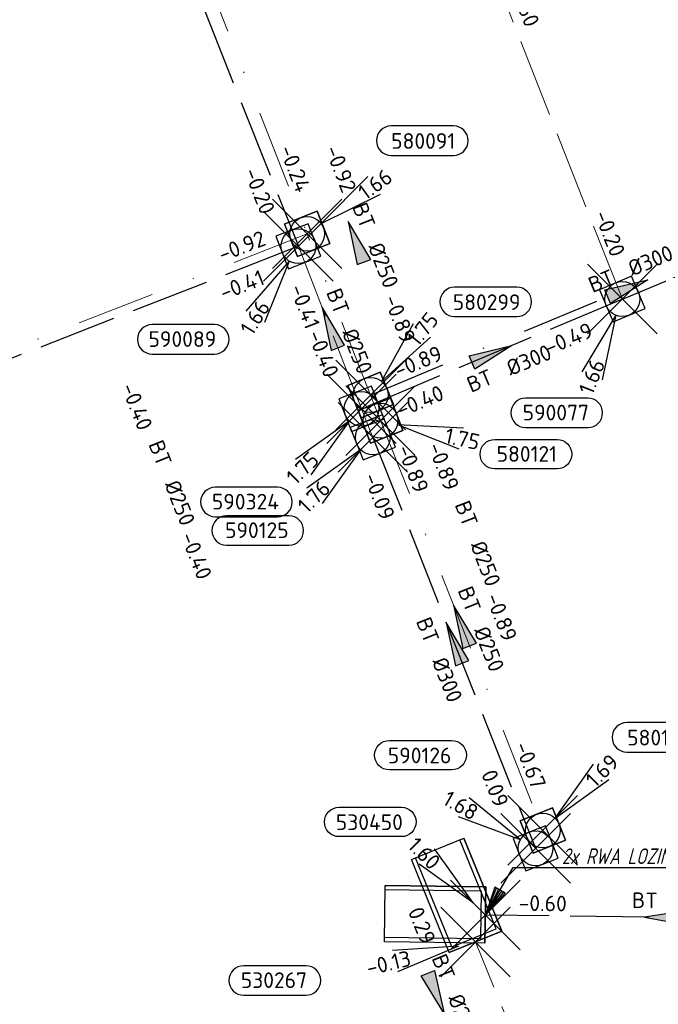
# Model space of a CAD drawing. Header units: metres. Extents: x 153343 to 157271, y 461673 to 467005.
# Tile 93 of 191: x 155120 to 155175, y 464945 to 465029. Entities that reach past the tile are written whole.
import ezdxf
from ezdxf.enums import TextEntityAlignment as Align

# ---------------------------------------------------------------- set-up
doc = ezdxf.new("R2010")
doc.units = ezdxf.units.M
doc.header["$LTSCALE"] = 0.75
doc.header["$PDMODE"] = 3
doc.header["$PDSIZE"] = 3
doc.linetypes.add('RI-HWA_BETON', pattern=[11.4, 9, -2.4])
doc.linetypes.add('RI-VWA_BETON', pattern=[19, 9, -5, 0, -5])
doc.layers.get('0').update_dxf_attribs({"lineweight": 25})
doc.layers.get('defpoints').update_dxf_attribs({"lineweight": 25})
for name, color, linetype in [('B-OI-RI-AANPIJLING', 1, 'Continuous'), ('B-OI-RI-HWA_PUTNUMMER-S @ 0.75', 151, 'Continuous'), ('B-OI-RI-HWA_TRANSPORTLEIDING_BETON_300-G', 151, 'RI-HWA_BETON'), ('B-OI-RI-HWA_TRANSPORTLEIDING_BETON_400-G', 151, 'RI-HWA_BETON'), ('B-OI-RI-VWA_PUTNUMMER-S @ 0.75', 33, 'Continuous'), ('B-OI-RI-VWA_TRANSPORTLEIDING_BETON_300-G', 33, 'RI-VWA_BETON')]:
    doc.layers.add(name, color=color, linetype=linetype)
for name, color, linetype, lineweight in [('B-OI-RI-HWA_RIOOLPUT_INSPECTIEPUT-S', 151, 'Continuous', 25), ('B-OI-RI-HWA_STROOMRICHTING-S @ 0.75', 151, 'Continuous', 25), ('B-OI-RI-HWA_TRANSPORTLEIDING_BETON_250-G', 151, 'RI-HWA_BETON', 18), ('B-OI-RI-HWA_UITSTROOMBAK-S @ 0.75', 151, 'Continuous', 25), ('B-OI-RI-VWA_RIOOLPUT_INSPECTIEPUT_BETON-S', 33, 'Continuous', 25), ('B-OI-RI-VWA_STROOMRICHTING-S @ 0.75', 33, 'Continuous', 25), ('B-OI-RI-VWA_TRANSPORTLEIDING_BETON_250-G', 33, 'RI-VWA_BETON', 18), ('N-OI-RI-BIJZONDERDERHEDEN-T18', 134, 'Continuous', 18)]:
    doc.layers.add(name, color=color, linetype=linetype, lineweight=lineweight)
doc.layers.add('inspectieput', color=7, linetype='Continuous', plot=False)
doc.layers.add('rwa lozingpunt_frontmuur', color=7, linetype='Continuous', plot=False)
doc.styles.add('NLCS-ISO', font='isocpeur.ttf')
doc.styles.add('NLCS-ISO-M750-T18_CURSIEF', font='NLCS-ISO.ttf', dxfattribs={"oblique": 15, "height": 1.35})

# ---------------------------------------------------------------- blocks, each defined once
blk = doc.blocks.new('*U1744')
at = {"ltscale": 0.1}
blk.add_hatch(color=256, dxfattribs=at).paths.add_polyline_path([(-2.500000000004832, 0), (2.500000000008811, -0.8333333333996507), (2.500000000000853, 0.8333333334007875)])
at = {"ltscale": 0.1, "flags": 128}
blk.add_lwpolyline([(-2.500000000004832, 0), (2.500000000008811, -0.8333333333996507), (2.500000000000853, 0.8333333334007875)], close=True, dxfattribs=at)
at = {"ltscale": 0.1, "style": 'NLCS-ISO'}
for tag, p in [('MAT', (-1, 0.5000000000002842)), ('BOBL', (-0.6816185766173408, -3.239999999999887))]:
    blk.add_attdef(tag, text='', height=1.8, dxfattribs=at).set_placement(p, align=Align.BOTTOM_RIGHT)
for tag, p in [('DIA', (1, 0.5000000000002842)), ('BOBR', (-0.2643661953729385, -3.240013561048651))]:
    blk.add_attdef(tag, text='', height=1.8, dxfattribs=at).set_placement(p, align=Align.BOTTOM_LEFT)
at = {"layer": 'defpoints', "ltscale": 0.1, "style": 'NLCS-ISO', "flags": 1}
blk.add_attdef('JVA', text='', height=1.8, dxfattribs=at).set_placement((0, -0.9999999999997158), align=Align.TOP_CENTER)
blk = doc.blocks.new('*U35')
at = {"ltscale": 0.1, "style": 'NLCS-ISO'}
for tag, p in [('BOBL', (-5.662221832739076, 1.144560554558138e-13)), ('MAT', (-1, 0.5000000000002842))]:
    blk.add_attdef(tag, text='', height=1.8, dxfattribs=at).set_placement(p, align=Align.BOTTOM_RIGHT)
for tag, p in [('DIA', (1, 0.5000000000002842)), ('BOBR', (7.216235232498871, 0.003202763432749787))]:
    blk.add_attdef(tag, text='', height=1.8, dxfattribs=at).set_placement(p, align=Align.BOTTOM_LEFT)
at = {"layer": 'defpoints', "ltscale": 0.1, "style": 'NLCS-ISO', "flags": 1}
blk.add_attdef('JVA', text='', height=1.8, dxfattribs=at).set_placement((0, -0.9999999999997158), align=Align.TOP_CENTER)
blk = doc.blocks.new('*U1740')
at = {"ltscale": 0.1}
blk.add_hatch(color=256, dxfattribs=at).paths.add_polyline_path([(-2.500000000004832, 0), (2.500000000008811, -0.8333333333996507), (2.500000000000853, 0.8333333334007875)])
at = {"ltscale": 0.1, "flags": 128}
blk.add_lwpolyline([(-2.500000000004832, 0), (2.500000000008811, -0.8333333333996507), (2.500000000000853, 0.8333333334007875)], close=True, dxfattribs=at)
at = {"ltscale": 0.1, "style": 'NLCS-ISO'}
for tag, p in [('BOBL', (-16.05433784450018, -3.240000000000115)), ('MAT', (-1.000000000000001, -3.740000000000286))]:
    blk.add_attdef(tag, text='', height=1.8, dxfattribs=at).set_placement(p, align=Align.BOTTOM_RIGHT)
for tag, p in [('BOBR', (15.10834931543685, -3.237685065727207)), ('DIA', (0.9999999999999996, -3.740000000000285))]:
    blk.add_attdef(tag, text='', height=1.8, dxfattribs=at).set_placement(p, align=Align.BOTTOM_LEFT)
at = {"layer": 'defpoints', "ltscale": 0.1, "style": 'NLCS-ISO', "flags": 1}
blk.add_attdef('JVA', text='', height=1.8, dxfattribs=at).set_placement((0, -0.9999999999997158), align=Align.TOP_CENTER)
blk = doc.blocks.new('*U1729')
at = {"ltscale": 0.1}
blk.add_hatch(color=256, dxfattribs=at).paths.add_polyline_path([(2.500000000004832, 0), (-2.500000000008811, -0.8333333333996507), (-2.500000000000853, 0.8333333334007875)])
at = {"ltscale": 0.1, "flags": 128}
blk.add_lwpolyline([(2.500000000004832, 0), (-2.500000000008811, -0.8333333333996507), (-2.500000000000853, 0.8333333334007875)], close=True, dxfattribs=at)
at = {"ltscale": 0.1, "style": 'NLCS-ISO'}
for tag, p in [('BOBL', (-39.73682988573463, -3.240000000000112)), ('MAT', (-1.000000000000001, -3.740000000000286))]:
    blk.add_attdef(tag, text='', height=1.8, dxfattribs=at).set_placement(p, align=Align.BOTTOM_RIGHT)
for tag, p in [('BOBR', (38.79083556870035, -3.221127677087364)), ('DIA', (0.9999999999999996, -3.740000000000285))]:
    blk.add_attdef(tag, text='', height=1.8, dxfattribs=at).set_placement(p, align=Align.BOTTOM_LEFT)
at = {"layer": 'defpoints', "ltscale": 0.1, "style": 'NLCS-ISO', "flags": 1}
blk.add_attdef('JVA', text='', height=1.8, dxfattribs=at).set_placement((0, -0.9999999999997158), align=Align.TOP_CENTER)
blk = doc.blocks.new('*U1718')
at = {"ltscale": 0.1}
blk.add_hatch(color=256, dxfattribs=at).paths.add_polyline_path([(2.500000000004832, 0), (-2.500000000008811, -0.8333333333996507), (-2.500000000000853, 0.8333333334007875)])
at = {"ltscale": 0.1, "flags": 128}
blk.add_lwpolyline([(2.500000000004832, 0), (-2.500000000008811, -0.8333333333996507), (-2.500000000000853, 0.8333333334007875)], close=True, dxfattribs=at)
at = {"ltscale": 0.1, "style": 'NLCS-ISO'}
for tag, p in [('BOBL', (-28.0600530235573, -3.240000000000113)), ('MAT', (-1.000000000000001, -3.740000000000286))]:
    blk.add_attdef(tag, text='', height=1.8, dxfattribs=at).set_placement(p, align=Align.BOTTOM_RIGHT)
for tag, p in [('BOBR', (27.11406156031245, -3.229291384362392)), ('DIA', (0.9999999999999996, -3.740000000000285))]:
    blk.add_attdef(tag, text='', height=1.8, dxfattribs=at).set_placement(p, align=Align.BOTTOM_LEFT)
at = {"layer": 'defpoints', "ltscale": 0.1, "style": 'NLCS-ISO', "flags": 1}
blk.add_attdef('JVA', text='', height=1.8, dxfattribs=at).set_placement((0, -0.9999999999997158), align=Align.TOP_CENTER)
blk = doc.blocks.new('*U1726')
at = {"ltscale": 0.1}
blk.add_hatch(color=256, dxfattribs=at).paths.add_polyline_path([(2.500000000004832, 0), (-2.500000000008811, -0.8333333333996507), (-2.500000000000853, 0.8333333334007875)])
at = {"ltscale": 0.1, "flags": 128}
blk.add_lwpolyline([(2.500000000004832, 0), (-2.500000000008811, -0.8333333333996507), (-2.500000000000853, 0.8333333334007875)], close=True, dxfattribs=at)
at = {"ltscale": 0.1, "style": 'NLCS-ISO'}
for tag, p in [('BOBL', (-6.927955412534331, -3.240000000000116)), ('MAT', (-1.000000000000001, -3.740000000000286))]:
    blk.add_attdef(tag, text='', height=1.8, dxfattribs=at).set_placement(p, align=Align.BOTTOM_RIGHT)
for tag, p in [('BOBR', (5.981969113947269, -3.244065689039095)), ('DIA', (0.9999999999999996, -3.740000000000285))]:
    blk.add_attdef(tag, text='', height=1.8, dxfattribs=at).set_placement(p, align=Align.BOTTOM_LEFT)
at = {"layer": 'defpoints', "ltscale": 0.1, "style": 'NLCS-ISO', "flags": 1}
blk.add_attdef('JVA', text='', height=1.8, dxfattribs=at).set_placement((0, -0.9999999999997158), align=Align.TOP_CENTER)
blk = doc.blocks.new('*U1724')
at = {"ltscale": 0.1}
blk.add_hatch(color=256, dxfattribs=at).paths.add_polyline_path([(2.500000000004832, 0), (-2.500000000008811, -0.8333333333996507), (-2.500000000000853, 0.8333333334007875)])
at = {"ltscale": 0.1, "flags": 128}
blk.add_lwpolyline([(2.500000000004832, 0), (-2.500000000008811, -0.8333333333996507), (-2.500000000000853, 0.8333333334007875)], close=True, dxfattribs=at)
at = {"ltscale": 0.1, "style": 'NLCS-ISO'}
for tag, p in [('BOBL', (-29.9966946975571, 1.117157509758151e-13)), ('MAT', (-1, 0.5000000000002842))]:
    blk.add_attdef(tag, text='', height=1.8, dxfattribs=at).set_placement(p, align=Align.BOTTOM_RIGHT)
for tag, p in [('DIA', (1, 0.5000000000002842)), ('BOBR', (29.05070276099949, -0.01206260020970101))]:
    blk.add_attdef(tag, text='', height=1.8, dxfattribs=at).set_placement(p, align=Align.BOTTOM_LEFT)
at = {"layer": 'defpoints', "ltscale": 0.1, "style": 'NLCS-ISO', "flags": 1}
blk.add_attdef('JVA', text='', height=1.8, dxfattribs=at).set_placement((0, -0.9999999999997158), align=Align.TOP_CENTER)
blk = doc.blocks.new('*U1715')
at = {"ltscale": 0.1}
blk.add_hatch(color=256, dxfattribs=at).paths.add_polyline_path([(2.500000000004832, 0), (-2.500000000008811, -0.8333333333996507), (-2.500000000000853, 0.8333333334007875)])
at = {"ltscale": 0.1, "flags": 128}
blk.add_lwpolyline([(2.500000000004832, 0), (-2.500000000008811, -0.8333333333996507), (-2.500000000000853, 0.8333333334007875)], close=True, dxfattribs=at)
at = {"ltscale": 0.1, "style": 'NLCS-ISO'}
for tag, p in [('BOBL', (-22.6514873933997, 1.125428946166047e-13)), ('MAT', (-1, 0.5000000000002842))]:
    blk.add_attdef(tag, text='', height=1.8, dxfattribs=at).set_placement(p, align=Align.BOTTOM_RIGHT)
for tag, p in [('DIA', (1, 0.5000000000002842)), ('BOBR', (21.70549725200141, -0.006927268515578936))]:
    blk.add_attdef(tag, text='', height=1.8, dxfattribs=at).set_placement(p, align=Align.BOTTOM_LEFT)
at = {"layer": 'defpoints', "ltscale": 0.1, "style": 'NLCS-ISO', "flags": 1}
blk.add_attdef('JVA', text='', height=1.8, dxfattribs=at).set_placement((0, -0.9999999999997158), align=Align.TOP_CENTER)
blk = doc.blocks.new('*U80')
at = {"ltscale": 0.1}
blk.add_hatch(color=256, dxfattribs=at).paths.add_polyline_path([(-2.500000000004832, 0), (2.500000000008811, -0.8333333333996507), (2.500000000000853, 0.8333333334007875)])
at = {"ltscale": 0.1, "flags": 128}
blk.add_lwpolyline([(-2.500000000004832, 0), (2.500000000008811, -0.8333333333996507), (2.500000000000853, 0.8333333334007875)], close=True, dxfattribs=at)
at = {"ltscale": 0.1, "style": 'NLCS-ISO'}
for tag, p in [('BOBL', (-5.662221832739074, 1.144560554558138e-13)), ('MAT', (-1, 0.5000000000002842))]:
    blk.add_attdef(tag, text='', height=1.8, dxfattribs=at).set_placement(p, align=Align.BOTTOM_RIGHT)
for tag, p in [('DIA', (1, 0.5000000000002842)), ('BOBR', (7.216235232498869, 0.003202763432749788))]:
    blk.add_attdef(tag, text='', height=1.8, dxfattribs=at).set_placement(p, align=Align.BOTTOM_LEFT)
at = {"layer": 'defpoints', "ltscale": 0.1, "style": 'NLCS-ISO', "flags": 1}
blk.add_attdef('JVA', text='', height=1.8, dxfattribs=at).set_placement((0, -0.9999999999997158), align=Align.TOP_CENTER)
blk = doc.blocks.new('*U1709')
at = {"ltscale": 0.1}
blk.add_hatch(color=256, dxfattribs=at).paths.add_polyline_path([(-2.500000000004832, 0), (2.500000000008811, -0.8333333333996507), (2.500000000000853, 0.8333333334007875)])
at = {"ltscale": 0.1, "flags": 128}
blk.add_lwpolyline([(-2.500000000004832, 0), (2.500000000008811, -0.8333333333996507), (2.500000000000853, 0.8333333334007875)], close=True, dxfattribs=at)
at = {"ltscale": 0.1, "style": 'NLCS-ISO'}
for tag, p in [('BOBL', (-15.98253603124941, 1.132938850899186e-13)), ('MAT', (-1, 0.5000000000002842))]:
    blk.add_attdef(tag, text='', height=1.8, dxfattribs=at).set_placement(p, align=Align.BOTTOM_RIGHT)
for tag, p in [('DIA', (1, 0.5000000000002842)), ('BOBR', (15.03654751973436, -0.002264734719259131))]:
    blk.add_attdef(tag, text='', height=1.8, dxfattribs=at).set_placement(p, align=Align.BOTTOM_LEFT)
at = {"layer": 'defpoints', "ltscale": 0.1, "style": 'NLCS-ISO', "flags": 1}
blk.add_attdef('JVA', text='', height=1.8, dxfattribs=at).set_placement((0, -0.9999999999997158), align=Align.TOP_CENTER)
blk = doc.blocks.new('*U1701')
at = {"ltscale": 0.1}
blk.add_hatch(color=256, dxfattribs=at).paths.add_polyline_path([(2.500000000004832, 0), (-2.500000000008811, -0.8333333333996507), (-2.500000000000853, 0.8333333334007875)])
at = {"ltscale": 0.1, "flags": 128}
blk.add_lwpolyline([(2.500000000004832, 0), (-2.500000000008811, -0.8333333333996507), (-2.500000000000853, 0.8333333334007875)], close=True, dxfattribs=at)
at = {"ltscale": 0.1, "style": 'NLCS-ISO'}
for tag, p in [('BOBL', (-41.34747500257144, 1.104375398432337e-13)), ('MAT', (-1, 0.5000000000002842))]:
    blk.add_attdef(tag, text='', height=1.8, dxfattribs=at).set_placement(p, align=Align.BOTTOM_RIGHT)
for tag, p in [('DIA', (1, 0.5000000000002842)), ('BOBR', (40.40148029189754, -0.01999839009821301))]:
    blk.add_attdef(tag, text='', height=1.8, dxfattribs=at).set_placement(p, align=Align.BOTTOM_LEFT)
at = {"layer": 'defpoints', "ltscale": 0.1, "style": 'NLCS-ISO', "flags": 1}
blk.add_attdef('JVA', text='', height=1.8, dxfattribs=at).set_placement((0, -0.9999999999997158), align=Align.TOP_CENTER)
blk = doc.blocks.new('*U1703')
at = {"ltscale": 0.1}
blk.add_hatch(color=256, dxfattribs=at).paths.add_polyline_path([(2.500000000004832, 0), (-2.500000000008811, -0.8333333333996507), (-2.500000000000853, 0.8333333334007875)])
at = {"ltscale": 0.1, "flags": 128}
blk.add_lwpolyline([(2.500000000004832, 0), (-2.500000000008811, -0.8333333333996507), (-2.500000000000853, 0.8333333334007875)], close=True, dxfattribs=at)
at = {"ltscale": 0.1, "style": 'NLCS-ISO'}
for tag, p in [('BOBL', (-26.7968817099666, 1.120760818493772e-13)), ('MAT', (-1, 0.5000000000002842))]:
    blk.add_attdef(tag, text='', height=1.8, dxfattribs=at).set_placement(p, align=Align.BOTTOM_RIGHT)
for tag, p in [('DIA', (1, 0.5000000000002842)), ('BOBR', (25.85089055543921, -0.009825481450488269))]:
    blk.add_attdef(tag, text='', height=1.8, dxfattribs=at).set_placement(p, align=Align.BOTTOM_LEFT)
at = {"layer": 'defpoints', "ltscale": 0.1, "style": 'NLCS-ISO', "flags": 1}
blk.add_attdef('JVA', text='', height=1.8, dxfattribs=at).set_placement((0, -0.9999999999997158), align=Align.TOP_CENTER)
blk = doc.blocks.new('*U1548')
at = {"ltscale": 0.1}
blk.add_hatch(color=256, dxfattribs=at).paths.add_polyline_path([(-2.500000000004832, 0), (2.500000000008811, -0.8333333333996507), (2.500000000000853, 0.8333333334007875)])
at = {"ltscale": 0.1, "flags": 128}
blk.add_lwpolyline([(-2.500000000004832, 0), (2.500000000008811, -0.8333333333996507), (2.500000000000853, 0.8333333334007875)], close=True, dxfattribs=at)
at = {"ltscale": 0.1, "style": 'NLCS-ISO'}
for tag, p in [('BOBL', (-11.437533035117, 1.138056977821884e-13)), ('MAT', (-1, 0.5000000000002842))]:
    blk.add_attdef(tag, text='', height=1.8, dxfattribs=at).set_placement(p, align=Align.BOTTOM_RIGHT)
for tag, p in [('DIA', (1, 0.5000000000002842)), ('BOBR', (10.4915456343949, 0.0009128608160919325))]:
    blk.add_attdef(tag, text='', height=1.8, dxfattribs=at).set_placement(p, align=Align.BOTTOM_LEFT)
at = {"layer": 'defpoints', "ltscale": 0.1, "style": 'NLCS-ISO', "flags": 1}
blk.add_attdef('JVA', text='', height=1.8, dxfattribs=at).set_placement((0, -0.9999999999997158), align=Align.TOP_CENTER)
blk = doc.blocks.new('*U66')
at = {"ltscale": 0.1}
blk.add_hatch(color=256, dxfattribs=at).paths.add_polyline_path([(2.500000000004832, 0), (-2.500000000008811, -0.8333333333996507), (-2.500000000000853, 0.8333333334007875)])
at = {"ltscale": 0.1, "flags": 128}
blk.add_lwpolyline([(2.500000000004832, 0), (-2.500000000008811, -0.8333333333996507), (-2.500000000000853, 0.8333333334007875)], close=True, dxfattribs=at)
at = {"ltscale": 0.1, "style": 'NLCS-ISO'}
for tag, p in [('BOBL', (-5.662221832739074, 1.144560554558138e-13)), ('MAT', (-1, 0.5000000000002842))]:
    blk.add_attdef(tag, text='', height=1.8, dxfattribs=at).set_placement(p, align=Align.BOTTOM_RIGHT)
for tag, p in [('DIA', (1, 0.5000000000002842)), ('BOBR', (7.216235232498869, 0.003202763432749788))]:
    blk.add_attdef(tag, text='', height=1.8, dxfattribs=at).set_placement(p, align=Align.BOTTOM_LEFT)
at = {"layer": 'defpoints', "ltscale": 0.1, "style": 'NLCS-ISO', "flags": 1}
blk.add_attdef('JVA', text='', height=1.8, dxfattribs=at).set_placement((0, -0.9999999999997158), align=Align.TOP_CENTER)
blk = doc.blocks.new('B-SRI-PUT_HWA-SO')
at = {"lineweight": -3, "flags": 128}
blk.add_lwpolyline([(-1.999999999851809, -2.00000000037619), (2.000000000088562, -2.000000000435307), (2.000000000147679, 1.99999999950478), (-2.00000000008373, 1.999999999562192)], close=True, dxfattribs=at)
at = {"lineweight": -3}
blk.add_circle((0, 0), 1.999999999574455, dxfattribs=at)
blk = doc.blocks.new('*U943')
for q in [(-7.64049421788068, 5.782330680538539), (-8.876206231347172, 3.609080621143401)]:
    blk.add_line((-1.738600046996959, 0.9885696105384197), q)
blk.add_lwpolyline([(-16.8101220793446, 12.39118641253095), (-9.652067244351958, 12.39118641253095, -0.9999999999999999), (-9.652067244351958, 9.006816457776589), (-16.8101220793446, 9.006816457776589, -0.9999999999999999)], format="xyb", close=True)
at = {"ltscale": 0.1, "style": 'NLCS-ISO'}
blk.add_attdef('PUTNR', text='', height=1.8, dxfattribs=at).set_placement((-13.33333333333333, 10.66666666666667), align=Align.MIDDLE_CENTER)
blk.add_attdef('PUTHGT', text='', height=1.8, rotation=330.3773993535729, dxfattribs=at).set_placement((-10.38989502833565, 5.939851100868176), align=Align.MIDDLE_LEFT)
blk = doc.blocks.new('*U241')
for q in [(-7.601397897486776, -5.833630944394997), (-5.833630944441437, -7.601397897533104)]:
    blk.add_line((-1.414213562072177, -1.414213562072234), q)
blk.add_lwpolyline([(-16.8101220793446, -12.39118641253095), (-9.652067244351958, -12.39118641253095, 0.9999999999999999), (-9.652067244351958, -9.006816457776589), (-16.8101220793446, -9.006816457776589, 0.9999999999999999)], format="xyb", close=True)
at = {"ltscale": 0.1, "style": 'NLCS-ISO'}
blk.add_attdef('PUTHGT', text='', height=1.8, rotation=44.99999999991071, dxfattribs=at).set_placement((-8.442832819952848, -8.482353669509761), align=Align.MIDDLE_LEFT)
blk.add_attdef('PUTNR', text='', height=1.8, dxfattribs=at).set_placement((-13.33333333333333, -8.866666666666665), align=Align.MIDDLE_CENTER)
blk = doc.blocks.new('*U931')
for q in [(-6.023262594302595, -7.452033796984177), (-3.890562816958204, -8.756484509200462)]:
    blk.add_line((-1.043560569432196, -1.706159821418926), q)
blk.add_lwpolyline([(-16.8101220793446, -12.39118641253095), (-9.652067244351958, -12.39118641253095, 0.9999999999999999), (-9.652067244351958, -9.006816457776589), (-16.8101220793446, -9.006816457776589, 0.9999999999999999)], format="xyb", close=True)
at = {"ltscale": 0.1, "style": 'NLCS-ISO'}
blk.add_attdef('PUTHGT', text='', height=1.8, rotation=58.54825458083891, dxfattribs=at).set_placement((-6.22078193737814, -10.22416851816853), align=Align.MIDDLE_LEFT)
blk.add_attdef('PUTNR', text='', height=1.8, dxfattribs=at).set_placement((-13.33333333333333, -8.866666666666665), align=Align.MIDDLE_CENTER)
blk = doc.blocks.new('*U934')
for q in [(-4.664276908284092, -8.370007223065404), (-2.340371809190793, -9.291671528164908)]:
    blk.add_line((-0.7373314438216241, -1.859124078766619), q)
blk.add_lwpolyline([(-11.12612099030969, -14.7687596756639), (-3.968066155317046, -14.7687596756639, 0.9999999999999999), (-3.968066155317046, -11.38438972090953), (-11.12612099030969, -11.38438972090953, 0.9999999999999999)], format="xyb", close=True)
at = {"ltscale": 0.1, "style": 'NLCS-ISO'}
blk.add_attdef('PUTHGT', text='', height=1.8, rotation=68.36664758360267, dxfattribs=at).set_placement((-4.386182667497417, -11.13522121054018), align=Align.MIDDLE_LEFT)
blk.add_attdef('PUTNR', text='', height=1.8, dxfattribs=at).set_placement((-7.64933224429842, -11.24423992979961), align=Align.MIDDLE_CENTER)
blk = doc.blocks.new('*U856')
for q in [(4.933130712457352, 8.214421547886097), (6.890124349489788, 6.658730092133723)]:
    blk.add_line((1.244553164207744, 1.565594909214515), q)
blk.add_lwpolyline([(16.8101220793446, 12.39118641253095), (9.652067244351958, 12.39118641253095, 0.9999999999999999), (9.652067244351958, 9.006816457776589), (16.8101220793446, 9.006816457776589, 0.9999999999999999)], format="xyb", close=True)
at = {"ltscale": 0.1, "style": 'NLCS-ISO'}
blk.add_attdef('PUTHGT', text='', height=1.8, rotation=51.51742617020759, dxfattribs=at).set_placement((4.737242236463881, 6.004157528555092), align=Align.MIDDLE_LEFT)
blk.add_attdef('PUTNR', text='', height=1.8, dxfattribs=at).set_placement((13.33333333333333, 10.66666666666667), align=Align.MIDDLE_CENTER)
blk = doc.blocks.new('*U43')
for q in [(5.833630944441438, 7.601397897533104), (7.601397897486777, 5.833630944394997)]:
    blk.add_line((1.414213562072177, 1.414213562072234), q)
blk.add_lwpolyline([(16.8101220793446, 12.39118641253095), (9.652067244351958, 12.39118641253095, 0.9999999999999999), (9.652067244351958, 9.006816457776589), (16.8101220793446, 9.006816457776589, 0.9999999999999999)], format="xyb", close=True)
at = {"ltscale": 0.1, "style": 'NLCS-ISO'}
blk.add_attdef('PUTHGT', text='', height=1.8, rotation=44.99999999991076, dxfattribs=at).set_placement((5.388131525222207, 5.427652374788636), align=Align.MIDDLE_LEFT)
blk.add_attdef('PUTNR', text='', height=1.8, dxfattribs=at).set_placement((13.33333333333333, 10.66666666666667), align=Align.MIDDLE_CENTER)
blk = doc.blocks.new('*U857')
for q in [(9.014335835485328, -3.248730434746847), (9.547896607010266, -0.806331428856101)]:
    blk.add_line((1.953919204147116, -0.4268486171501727), q)
blk.add_lwpolyline([(20.29374258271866, -5.54672415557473), (13.13568774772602, -5.546724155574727, -0.9999999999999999), (13.13568774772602, -2.162354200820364), (20.29374258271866, -2.162354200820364, -0.9999999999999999)], format="xyb", close=True)
at = {"ltscale": 0.1, "style": 'NLCS-ISO'}
blk.add_attdef('PUTHGT', text='', height=1.8, rotation=347.6768986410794, dxfattribs=at).set_placement((7.465738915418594, -1.659552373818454), align=Align.MIDDLE_LEFT)
blk.add_attdef('PUTNR', text='', height=1.8, dxfattribs=at).set_placement((16.8169538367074, -2.022204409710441), align=Align.MIDDLE_CENTER)
blk = doc.blocks.new('*U923')
for q in [(6.962287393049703, 6.583240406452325), (8.428262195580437, 4.558168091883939)]:
    blk.add_line((1.620057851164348, 1.172779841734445), q)
blk.add_lwpolyline([(16.8101220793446, 12.39118641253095), (9.652067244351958, 12.39118641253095, 0.9999999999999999), (9.652067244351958, 9.006816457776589), (16.8101220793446, 9.006816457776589, 0.9999999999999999)], format="xyb", close=True)
at = {"ltscale": 0.1, "style": 'NLCS-ISO'}
blk.add_attdef('PUTNR', text='', height=1.8, dxfattribs=at).set_placement((13.33333333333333, 10.66666666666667), align=Align.MIDDLE_CENTER)
blk.add_attdef('PUTHGT', text='', height=1.8, rotation=35.90124236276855, dxfattribs=at).set_placement((6.178644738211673, 4.507296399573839), align=Align.MIDDLE_LEFT)
blk = doc.blocks.new('SRI-UITSTROOMBAK-SO')
at = {"color": 7}
for p, q in [((-3.249999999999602, -2.273736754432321e-13), (-3.249999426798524, 11.55924730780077)), ((-3.249999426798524, 11.55924730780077), (3.249999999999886, 11.55924730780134)), ((-2.749999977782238, 0.5000000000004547), (-2.749999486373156, 11.55924730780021)), ((2.750000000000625, 0.5000000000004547), (2.750000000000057, 11.55924730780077)), ((3.250000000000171, 3.410605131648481e-13), (3.250000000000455, 11.55924730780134)), ((-3.250000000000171, -2.273736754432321e-13), (3.250000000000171, 3.410605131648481e-13)), ((-2.749999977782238, 0.5000000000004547), (2.750000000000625, 0.5000000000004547))]:
    blk.add_line(p, q, dxfattribs=at)
at = {"flags": 128}
blk.add_lwpolyline([(-3.249999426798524, 11.55924730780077), (3.250000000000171, 11.55924730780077), (3.250000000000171, 3.410605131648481e-13), (-3.249999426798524, 3.410605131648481e-13)], close=True, dxfattribs=at)
blk = doc.blocks.new('*U255')
for q in [(-5.833630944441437, 7.601397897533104), (-7.601397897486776, 5.833630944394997)]:
    blk.add_line((-1.414213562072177, 1.414213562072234), q)
blk.add_lwpolyline([(-16.8101220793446, 12.39118641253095), (-9.652067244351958, 12.39118641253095, -0.9999999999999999), (-9.652067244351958, 9.006816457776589), (-16.8101220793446, 9.006816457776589, -0.9999999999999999)], format="xyb", close=True)
at = {"ltscale": 0.1, "style": 'NLCS-ISO'}
blk.add_attdef('PUTNR', text='', height=1.8, dxfattribs=at).set_placement((-13.33333333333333, 10.66666666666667), align=Align.MIDDLE_CENTER)
blk.add_attdef('PUTHGT', text='', height=1.8, rotation=315.0000000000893, dxfattribs=at).set_placement((-8.442832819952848, 8.482353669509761), align=Align.MIDDLE_LEFT)
blk = doc.blocks.new('*U832')
for q in [(-9.530198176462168, -0.9938927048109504), (-8.948721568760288, -3.425329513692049)]:
    blk.add_line((-1.945149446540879, -0.4651812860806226), q)
blk.add_lwpolyline([(-26.64782200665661, -6.114755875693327), (-19.48976717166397, -6.114755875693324, 0.9999999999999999), (-19.48976717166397, -2.730385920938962), (-26.64782200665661, -2.730385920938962, 0.9999999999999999)], format="xyb", close=True)
at = {"ltscale": 0.1, "style": 'NLCS-ISO'}
blk.add_attdef('PUTHGT', text='', height=1.8, rotation=13.44964186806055, dxfattribs=at).set_placement((-11.63319093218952, -2.810803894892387), align=Align.MIDDLE_LEFT)
blk.add_attdef('PUTNR', text='', height=1.8, dxfattribs=at).set_placement((-23.17103326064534, -2.590236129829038), align=Align.MIDDLE_CENTER)
blk = doc.blocks.new('B-SRI-PUT_VWA-SO')
at = {"flags": 128}
blk.add_lwpolyline([(-2.00008364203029, 2.000083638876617), (1.99991635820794, 2.000083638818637), (1.999916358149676, -1.99991636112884), (-2.000083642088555, -1.999916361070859)], close=True, dxfattribs=at)
at = {"lineweight": -3, "flags": 128}
blk.add_lwpolyline([(2.000083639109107, -1.99991635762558), (1.99991635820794, 2.000083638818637), (-2.000083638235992, 1.999916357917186), (-1.999916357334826, -2.000083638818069)], close=True, dxfattribs=at)
at = {"lineweight": -3}
blk.add_circle((0, 0), 1.999999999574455, dxfattribs=at)

msp = doc.modelspace()

# ---------------------------------------------------------------- linework, layer by layer
at = {"layer": 'B-OI-RI-AANPIJLING', "transparency": 33554610, "flags": 128}
msp.add_lwpolyline([(155160.3700002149, 464952.1999999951), (155162.0741539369, 464954.0989365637), (155161.1941691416, 464954.6147143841), (155160.3700002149, 464952.1999999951), (155161.3408332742, 464954.528751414), (155161.4874974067, 464954.4427884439), (155160.3700002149, 464952.1999999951), (155161.7808256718, 464954.2708625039), (155161.9274898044, 464954.1848995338), (155160.3700002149, 464952.1999999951), (155162.7638002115, 464956.284137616), (155189.3664955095, 464956.284137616)], dxfattribs=at)
at = {"layer": 'B-OI-RI-HWA_TRANSPORTLEIDING_BETON_250-G', "transparency": 33554610}
for p, q in [((155172.18, 465005.28), (155150.54, 465060.17)), ((155149.69, 464995.82), (155144.25, 465009.83)), ((155150.67, 464993.36), (155149.69, 464995.82)), ((155164.33, 464938.06), (155159.52, 464949.88))]:
    msp.add_line(p, q, dxfattribs=at)
at = {"layer": 'B-OI-RI-HWA_TRANSPORTLEIDING_BETON_300-G', "transparency": 33554610}
for p, q in [((155123.48, 465061.94), (155144.25, 465009.83)), ((155172.18, 465005.28), (155194.01, 465014.35)), ((155144.25, 465009.83), (155075.69, 464983.03)), ((155172.18, 465005.28), (155149.69, 464995.82)), ((155150.67, 464993.36), (155164.7, 464957.95))]:
    msp.add_line(p, q, dxfattribs=at)
at = {"layer": 'B-OI-RI-HWA_TRANSPORTLEIDING_BETON_400-G', "transparency": 33554610}
msp.add_line((155191.53, 464951.77), (155160.37, 464952.2), dxfattribs=at)
at = {"layer": 'B-OI-RI-VWA_TRANSPORTLEIDING_BETON_250-G', "transparency": 33554610}
for p, q in [((155125.22, 465061.36), (155145.01, 465010.9)), ((155145.01, 465010.9), (155074.2, 464983.22)), ((155150.48, 464997.01), (155145.01, 465010.9)), ((155151.33, 464994.8), (155150.48, 464997.01)), ((155151.33, 464994.8), (155165.32, 464959.49))]:
    msp.add_line(p, q, dxfattribs=at)
at = {"layer": 'B-OI-RI-VWA_TRANSPORTLEIDING_BETON_300-G', "transparency": 33554610}
msp.add_line((155150.48, 464997.01), (155194.8, 465015.4), dxfattribs=at)
at = {"layer": 'inspectieput', "color": 0, "transparency": 33554610}
for p in [(155145.01, 465010.9), (155144.25, 465009.83), (155172.18, 465005.28), (155150.48, 464997.01), (155149.69, 464995.82), (155151.33, 464994.8), (155150.67, 464993.36), (155165.32, 464959.49), (155164.7, 464957.95)]:
    msp.add_point(p, dxfattribs=at)
at = {"layer": 'rwa lozingpunt_frontmuur', "color": 0, "transparency": 33554610}
for p in [(155160.37, 464952.2), (155159.52, 464949.88)]:
    msp.add_point(p, dxfattribs=at)

# ---------------------------------------------------------------- block references
at = {"layer": 'B-OI-RI-HWA_PUTNUMMER-S @ 0.75', "color": 0, "transparency": 33554610}
ref = msp.add_blockref('*U931', (155144.25, 465009.83), dxfattribs=dict(at, xscale=0.75, yscale=0.75, zscale=0.75))
ref.add_attrib('PUTNR', '590089', dxfattribs={"layer": '0', "ltscale": 0.1, "height": 1.35, "style": 'NLCS-ISO'}).set_placement((155134.25, 465001.83), align=Align.MIDDLE_CENTER)
ref.add_attrib('PUTHGT', '1.66', dxfattribs={"layer": '0', "ltscale": 0.1, "height": 1.35, "rotation": 58.54825458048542, "style": 'NLCS-ISO'}).set_placement((155139.7252942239, 465002.3922051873), align=Align.MIDDLE_LEFT)
ref = msp.add_blockref('*U934', (155172.18, 465005.28), dxfattribs=dict(at, xscale=0.75, yscale=0.75, zscale=0.75))
ref.add_attrib('PUTNR', '590077', dxfattribs={"layer": '0', "ltscale": 0.1, "height": 1.35, "style": 'NLCS-ISO'}).set_placement((155166.4430008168, 464995.4968200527), align=Align.MIDDLE_CENTER)
ref.add_attrib('PUTHGT', '1.66', dxfattribs={"layer": '0', "ltscale": 0.1, "height": 1.35, "rotation": 68.3666475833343, "style": 'NLCS-ISO'}).set_placement((155168.9899027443, 464997.1795658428), align=Align.MIDDLE_LEFT)
ref = msp.add_blockref('*U241', (155149.69, 464995.82), dxfattribs=dict(at, xscale=0.75, yscale=0.75, zscale=0.75))
ref.add_attrib('PUTNR', '590324', dxfattribs={"layer": '0', "ltscale": 0.1, "height": 1.35, "style": 'NLCS-ISO'}).set_placement((155139.69, 464987.8200000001), align=Align.MIDDLE_CENTER)
ref.add_attrib('PUTHGT', '1.75', dxfattribs={"layer": '0', "ltscale": 0.1, "height": 1.35, "rotation": 44.99999999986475, "style": 'NLCS-ISO'}).set_placement((155143.548794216, 464989.6491535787), align=Align.MIDDLE_LEFT)
ref = msp.add_blockref('*U241', (155150.67, 464993.36), dxfattribs=dict(at, xscale=0.75, yscale=0.75, zscale=0.75))
ref.add_attrib('PUTNR', '590125', dxfattribs={"layer": '0', "ltscale": 0.1, "height": 1.35, "style": 'NLCS-ISO'}).set_placement((155140.67, 464985.36), align=Align.MIDDLE_CENTER)
ref.add_attrib('PUTHGT', '1.76', dxfattribs={"layer": '0', "ltscale": 0.1, "height": 1.35, "rotation": 44.99999999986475, "style": 'NLCS-ISO'}).set_placement((155144.5287942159, 464987.1891535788), align=Align.MIDDLE_LEFT)
at = {"layer": 'B-OI-RI-HWA_PUTNUMMER-S @ 0.75', "color": 0, "transparency": 33554610, "xscale": 0.75, "yscale": 0.75, "zscale": 0.75}
for name, p, values in [('*U943', (155164.7, 464957.95), {'PUTNR': '590126', 'PUTHGT': '1.68'}), ('*U255', (155160.37, 464952.2), {'PUTNR': '530450', 'PUTHGT': '1.60'})]:
    msp.add_blockref(name, p, dxfattribs=at).add_auto_attribs(values)
at = {"layer": 'B-OI-RI-HWA_PUTNUMMER-S @ 0.75', "color": 0, "transparency": 33554610}
ref = msp.add_blockref('*U832', (155159.52, 464949.88), dxfattribs=dict(at, xscale=0.75, yscale=0.75, zscale=0.75))
ref.add_attrib('PUTNR', '530267', dxfattribs={"layer": '0', "ltscale": 0.1, "height": 1.35, "style": 'NLCS-ISO'}).set_placement((155142.1417250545, 464946.5873229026), align=Align.MIDDLE_CENTER)
ref.add_attrib('PUTHGT', '-0.13', dxfattribs={"layer": '0', "ltscale": 0.1, "height": 1.35, "rotation": 13.4496418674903, "style": 'NLCS-ISO'}).set_placement((155150.1386188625, 464947.6148983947), align=Align.MIDDLE_LEFT)
at = {"layer": 'B-OI-RI-HWA_RIOOLPUT_INSPECTIEPUT-S', "transparency": 33554610}
for p, xscale, yscale, zscale, rotation in [((155144.25, 465009.83), 0.75, 0.75, 0.75, 291.2208963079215), ((155172.18, 465005.28), 0.7499999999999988, 0.7499999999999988, 0.7499999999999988, 202.8131503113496), ((155149.69, 464995.8199999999), 0.7499999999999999, 0.7499999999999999, 0.7499999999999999, 111.2208963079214), ((155150.67, 464993.36), 0.7500000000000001, 0.7500000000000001, 0.7500000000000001, 111.72105080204), ((155164.7, 464957.9500000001), 0.75, 0.75, 0.75, 111.6142512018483)]:
    msp.add_blockref('B-SRI-PUT_HWA-SO', p, dxfattribs=dict(at, xscale=xscale, yscale=yscale, zscale=zscale, rotation=rotation))
at = {"layer": 'B-OI-RI-HWA_STROOMRICHTING-S @ 0.75', "color": 0, "transparency": 33554610, "xscale": 0.75, "yscale": 0.75, "zscale": 0.75}
for name, p, rotation, values in [('*U1718', (155133.865, 465035.885), 291.7312336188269, {'MAT': 'BT', 'DIA': '%%c300', 'BOBL': '0.09', 'BOBR': '-0.20'}), ('*U1724', (155161.36, 465032.7249999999), 291.5164927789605, {'MAT': 'BT', 'DIA': '%%c250', 'BOBL': '-0.09', 'BOBR': '-0.20'}), ('*U1729', (155109.97, 464996.4300000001), 21.35045302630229, {'MAT': 'BT', 'DIA': '%%c300', 'BOBL': '-0.08', 'BOBR': '-0.41'}), ('*U1744', (155146.97, 465002.825), 291.2208963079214, {'MAT': 'BT', 'DIA': '%%c250', 'BOBL': '-0.41', 'BOBR': '-0.40'}), ('*U1726', (155160.935, 465000.55), 22.81315031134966, {'MAT': 'BT', 'DIA': '%%c300', 'BOBL': '-0.40', 'BOBR': '-0.49'}), ('*U35', (155131.6697554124, 464989.7349018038), 291.7210508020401, {'MAT': 'BT', 'DIA': '%%c250', 'BOBL': '-0.40', 'BOBR': '-0.40'}), ('*U1740', (155157.685, 464975.655), 291.6142512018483, {'MAT': 'BT', 'DIA': '%%c300', 'BOBL': '-0.09', 'BOBR': '0.09'}), ('*U1548', (155175.95, 464951.985), 359.2093831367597, {'MAT': 'BT', 'DIA': '%%c400', 'BOBL': '-0.60', 'BOBR': '-0.38'}), ('*U66', (155156.1093817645, 464945.4535931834), 292.1432457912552, {'MAT': 'BT', 'DIA': '%%c250', 'BOBL': '0.29', 'BOBR': '-0.56'})]:
    msp.add_blockref(name, p, dxfattribs=dict(at, rotation=rotation)).add_auto_attribs(values)
at = {"layer": 'B-OI-RI-HWA_UITSTROOMBAK-S @ 0.75', "color": 0, "transparency": 33554610, "xscale": 0.75, "yscale": 0.75, "zscale": 0.75}
for p, rotation in [((155159.52, 464949.88), 22.14324579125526), ((155160.37, 464952.2), 89.20938313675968)]:
    msp.add_blockref('SRI-UITSTROOMBAK-SO', p, dxfattribs=dict(at, rotation=rotation))
at = {"layer": 'B-OI-RI-VWA_PUTNUMMER-S @ 0.75', "color": 0, "transparency": 33554610, "xscale": 0.75, "yscale": 0.75, "zscale": 0.75}
for name, p, values in [('*U923', (155145.01, 465010.9), {'PUTNR': '580091', 'PUTHGT': '1.66'}), ('*U856', (155150.48, 464997.01), {'PUTNR': '580299', 'PUTHGT': '1.75'}), ('*U43', (155165.32, 464959.49), {'PUTNR': '580122', 'PUTHGT': '1.69'})]:
    msp.add_blockref(name, p, dxfattribs=at).add_auto_attribs(values)
at = {"layer": 'B-OI-RI-VWA_PUTNUMMER-S @ 0.75', "color": 0, "transparency": 33554610}
ref = msp.add_blockref('*U857', (155151.33, 464994.8), dxfattribs=dict(at, xscale=0.75, yscale=0.75, zscale=0.75))
ref.add_attrib('PUTNR', '580121', dxfattribs={"layer": '0', "ltscale": 0.1, "height": 1.35, "style": 'NLCS-ISO'}).set_placement((155163.9427153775, 464991.9333466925), align=Align.MIDDLE_CENTER)
ref.add_attrib('PUTHGT', '1.75', dxfattribs={"layer": '0', "ltscale": 0.1, "height": 1.35, "rotation": 347.6768986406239, "style": 'NLCS-ISO'}).set_placement((155156.9293041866, 464993.5553357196), align=Align.MIDDLE_LEFT)
at = {"layer": 'B-OI-RI-VWA_RIOOLPUT_INSPECTIEPUT_BETON-S', "transparency": 33554610}
for p, xscale, yscale, zscale, rotation in [((155145.01, 465010.9), 0.7499999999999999, 0.7499999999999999, 0.7499999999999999, 291.494941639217), ((155150.48, 464997.01), 0.75, 0.75, 0.75, 22.53536202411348), ((155151.33, 464994.8), 0.75, 0.75, 0.75, 111.0375110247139), ((155165.32, 464959.49), 0.7499999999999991, 0.7499999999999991, 0.7499999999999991, 111.6137204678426)]:
    msp.add_blockref('B-SRI-PUT_VWA-SO', p, dxfattribs=dict(at, xscale=xscale, yscale=yscale, zscale=zscale, rotation=rotation))
at = {"layer": 'B-OI-RI-VWA_STROOMRICHTING-S @ 0.75', "color": 0, "transparency": 33554610, "xscale": 0.75, "yscale": 0.75, "zscale": 0.75}
for name, p, rotation, values in [('*U1703', (155135.115, 465036.13), 291.4147061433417, {'MAT': 'BT', 'DIA': '%%c250', 'BOBL': '0.06', 'BOBR': '-0.24'}), ('*U80', (155149.217116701, 465010.2167576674), 291.494941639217, {'MAT': 'BT', 'DIA': '%%c250', 'BOBL': '-0.92', 'BOBR': '-0.89'}), ('*U1715', (155172.64, 465006.205), 22.53536202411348, {'MAT': 'BT', 'DIA': '%%c300', 'BOBL': '-0.89', 'BOBR': '-1.08'}), ('*U1701', (155109.605, 464997.06), 21.35078882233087, {'MAT': 'BT', 'DIA': '%%c250', 'BOBL': '0.58', 'BOBR': '-0.92'}), ('*U1709', (155158.3249999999, 464977.1450000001), 291.6137204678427, {'MAT': 'BT', 'DIA': '%%c250', 'BOBL': '-0.89', 'BOBR': '-0.67'}), ('*U35', (155158.0425957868, 464984.5282179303), 291.0375110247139, {'MAT': 'BT', 'DIA': '%%c250', 'BOBL': '-0.89', 'BOBR': '-0.89'})]:
    msp.add_blockref(name, p, dxfattribs=dict(at, rotation=rotation)).add_auto_attribs(values)

# ---------------------------------------------------------------- texts
at = {"layer": 'N-OI-RI-BIJZONDERDERHEDEN-T18', "transparency": 33554610, "style": 'NLCS-ISO-M750-T18_CURSIEF', "oblique": 15, "width": 0.8}
msp.add_text('2x RWA LOZINGPUNT/FRONTMUUR', height=1.35, dxfattribs=at).set_placement((155166.9705483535, 464956.5957919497))

doc.saveas('drawing.dxf')
